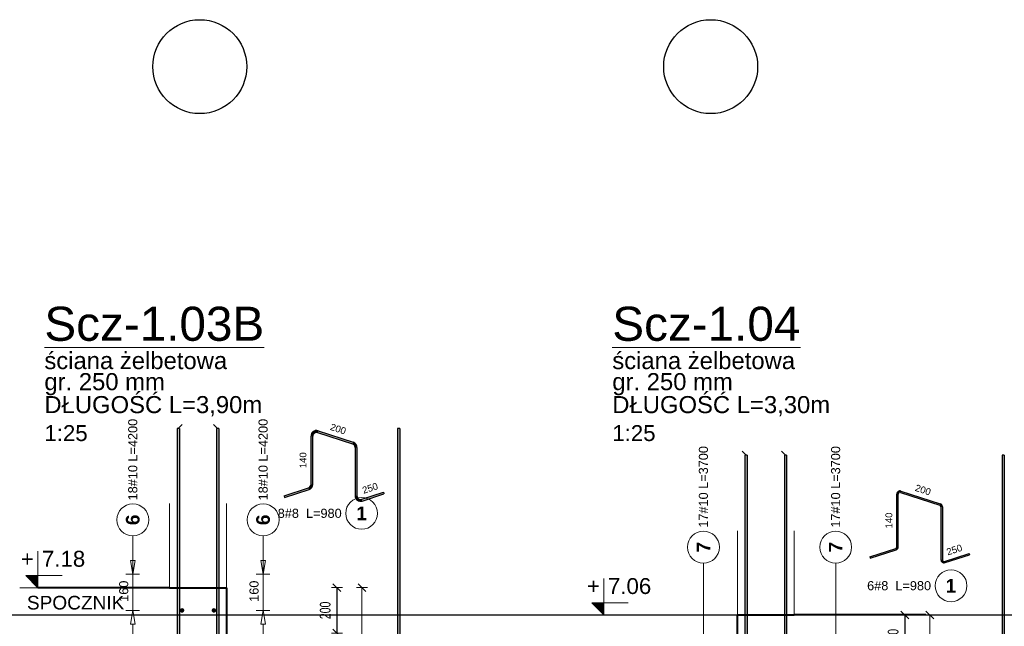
# Model space of a CAD drawing. Extents: x -1474 to 455485, y -101625 to 75879.
# Tile 22 of 40: x 352922 to 357251, y -83803 to -81135. Entities that reach past the tile are written whole.
import ezdxf
from ezdxf.enums import TextEntityAlignment as Align

# ---------------------------------------------------------------- set-up
doc = ezdxf.new("R2010")
doc.units = 0
doc.header["$LTSCALE"] = 10
doc.header["$MEASUREMENT"] = 0
doc.linetypes.add('HIDDEN', pattern=[0.375, 0.25, -0.125])
for name, color, linetype, lineweight in [('P-Linia1', 3, 'Continuous', 40), ('P-Opis', 1, 'Continuous', 18), ('P-Przerywana', 13, 'HIDDEN', 9), ('P-Wymiar', 254, 'Continuous', 9)]:
    doc.layers.add(name, color=color, linetype=linetype, lineweight=lineweight)
for name, color, linetype in [('RCAD_kształt pręta', 7, 'Continuous'), ('RCAD_opis rozkładu', 7, 'Continuous'), ('RCAD_pręt wyrzucony', 130, 'Continuous'), ('RCAD_pręty punktowe', 7, 'Continuous'), ('RCAD_symbole graficzne', 7, 'Continuous')]:
    doc.layers.add(name, color=color, linetype=linetype)
doc.styles.add('_Fd Opis', font='arial.ttf')
doc.styles.add('ROMANS', font='arial.ttf', dxfattribs={"width": 0.7})
doc.styles.add('style1', font='arial.ttf')
doc.styles.add('style3', font='arialbd.ttf')
doc.dimstyles.new('A25', dxfattribs={"dimscale": 27, "dimtxt": 1.75, "dimasz": 0.05, "dimexe": 0, "dimexo": 0, "dimgap": 1, "dimtad": 1, "dimdec": 4, "dimrnd": 1, "dimdsep": 46, "dimtxsty": 'ROMANS', "dimblk": '[[[[[[[[', "dimcen": 2, "dimdle": 2, "dimse1": 1, "dimse2": 1, "dimclrd": 256, "dimclrt": 1, "dimadec": 0, "dimazin": 0, "dimtfac": 1, "dimtdec": 4, "dimtix": 1, "dimtmove": 2, "dimatfit": 3, "dimldrblk": '[[[[[[[[', "dimfxl": 0, "dimtvp": 0.6, "dimtolj": 1, "dimlwd": -1, "dimarcsym": 0})

# ---------------------------------------------------------------- blocks, each defined once
blk = doc.blocks.new('[[[[[[[[')
at = {"layer": 'P-Wymiar'}
for p, q in [((-12.7, -12.7), (12.7, 12.7)), ((0, 0), (-4.6, 0)), ((0, 18), (0, -18))]:
    blk.add_line(p, q, dxfattribs=at)
blk = doc.blocks.new('*D148')
at = {"layer": 'Defpoints', "color": 0, "transparency": 16777216}
for p in [(356165.8, -83752.9), (356923.4, -83752.9), (356164, -87352.9)]:
    blk.add_point(p, dxfattribs=at)
at = {"layer": 'P-Wymiar', "transparency": 16777216}
blk.add_line((356923.4, -87351.6), (356923.4, -83754.3), dxfattribs=at)
at = {"layer": 'P-Wymiar', "transparency": 16777216, "xscale": 1.35, "yscale": 1.35, "zscale": 1.35}
for p, rotation in [((356923.4, -83752.9), 90), ((356923.4, -87352.9), 270)]:
    blk.add_blockref('[[[[[[[[', p, dxfattribs=dict(at, rotation=rotation))
at = {"layer": 'P-Wymiar', "color": 1, "transparency": 16777216, "insert": (356872.2, -85552.9), "char_height": 47.25, "attachment_point": 5, "rotation": 90, "style": 'ROMANS'}
blk.add_mtext('\\A1;3600', dxfattribs=at)
blk = doc.blocks.new('*D150')
at = {"transparency": 16777216}
blk.add_line((356813.3, -83754.3), (356813.3, -83951.6), dxfattribs=at)
at = {"layer": 'Defpoints', "color": 0, "transparency": 16777216}
for p in [(355605.4, -83752.9), (355574.3, -83952.9), (356813.3, -83952.9)]:
    blk.add_point(p, dxfattribs=at)
at = {"transparency": 16777216, "xscale": 1.35, "yscale": 1.35, "zscale": 1.35}
for p, rotation in [((356813.3, -83752.9), 90), ((356813.3, -83952.9), 270)]:
    blk.add_blockref('[[[[[[[[', p, dxfattribs=dict(at, rotation=rotation))
at = {"color": 1, "transparency": 16777216, "insert": (356762.1, -83852.9), "char_height": 47.25, "attachment_point": 5, "rotation": 90, "style": 'ROMANS', "bg_fill": 3, "box_fill_scale": 1.25, "bg_fill_color": 256, "bg_fill_true_color": 13158600, "bg_fill_transparency": 0}
blk.add_mtext('\\A1;200', dxfattribs=at)
blk = doc.blocks.new('*D162')
at = {"layer": 'Defpoints', "color": 0, "transparency": 16777216}
for p in [(353668.7, -83632.9), (354426.2, -83632.9), (353666.9, -87232.9)]:
    blk.add_point(p, dxfattribs=at)
at = {"layer": 'P-Wymiar', "transparency": 16777216}
blk.add_line((354426.2, -87231.6), (354426.2, -83634.3), dxfattribs=at)
at = {"layer": 'P-Wymiar', "transparency": 16777216, "xscale": 1.35, "yscale": 1.35, "zscale": 1.35}
for p, rotation in [((354426.2, -83632.9), 90), ((354426.2, -87232.9), 270)]:
    blk.add_blockref('[[[[[[[[', p, dxfattribs=dict(at, rotation=rotation))
at = {"layer": 'P-Wymiar', "color": 1, "transparency": 16777216, "insert": (354375.1, -85432.9), "char_height": 47.25, "attachment_point": 5, "rotation": 90, "style": 'ROMANS'}
blk.add_mtext('\\A1;3600', dxfattribs=at)
blk = doc.blocks.new('*D164')
at = {"transparency": 16777216}
blk.add_line((354316.2, -83634.3), (354316.2, -83831.6), dxfattribs=at)
at = {"layer": 'Defpoints', "color": 0, "transparency": 16777216}
for p in [(353108.3, -83632.9), (353108.3, -83832.9), (354316.2, -83832.9)]:
    blk.add_point(p, dxfattribs=at)
at = {"transparency": 16777216, "xscale": 1.35, "yscale": 1.35, "zscale": 1.35}
for p, rotation in [((354316.2, -83632.9), 90), ((354316.2, -83832.9), 270)]:
    blk.add_blockref('[[[[[[[[', p, dxfattribs=dict(at, rotation=rotation))
at = {"color": 1, "transparency": 16777216, "insert": (354265, -83732.9), "char_height": 47.25, "attachment_point": 5, "rotation": 90, "style": 'ROMANS', "bg_fill": 3, "box_fill_scale": 1.25, "bg_fill_color": 256, "bg_fill_true_color": 13158600, "bg_fill_transparency": 0}
blk.add_mtext('\\A1;200', dxfattribs=at)

msp = doc.modelspace()

# ---------------------------------------------------------------- hatches: boundary and pattern name
at = {"layer": 'RCAD_pręt wyrzucony'}
h = msp.add_hatch(color=4, dxfattribs=at)
edge = h.paths.add_edge_path(flags=0)
edge.add_line((354233.86641, -82943.15381), (354231.39428, -82950.76226))
edge.add_arc((354226.45, -82965.97917), 16, 72, 180)
edge.add_line((354210.45, -82965.97917), (354202.45, -82965.97917))
edge.add_arc((354226.45, -82965.97917), 24, 432, 540, ccw=False)
for points in [[(354231.39428, -82950.76226), (354233.86641, -82943.15381), (354387.88194, -82993.19649), (354385.40981, -83000.80494)], [(354583.35494, -82932.93326), (354593.35494, -82932.93326), (354593.35494, -87232.93326), (354583.35494, -87232.93326)], [(354210.45, -83178.92068), (354202.45, -83178.92068), (354202.45, -82965.97917), (354210.45, -82965.97917)], [(354396.46553, -83016.02185), (354404.46553, -83016.02185), (354404.46553, -83228.96336), (354396.46553, -83228.96336)], [(357240.78976, -83050.27354), (357250.78976, -83050.27354), (357250.78976, -87352.93326), (357240.78976, -87352.93326)], [(354086.42637, -83236.65542), (354083.95423, -83229.04697), (354191.39428, -83194.13758), (354193.86641, -83201.74604)], [(356794.17425, -83213.78274), (356796.02836, -83208.0764), (356969.04389, -83264.29256), (356967.18978, -83269.99889)], [(354427.88194, -83251.78872), (354425.40981, -83244.18026), (354520.48917, -83213.2871), (354522.96131, -83220.89556)], [(356784.35663, -83453.83496), (356778.35663, -83453.83496), (356778.35663, -83220.91567), (356784.35663, -83220.91567)], [(356972.37216, -83277.13182), (356978.37216, -83277.13182), (356978.37216, -83510.05111), (356972.37216, -83510.05111)], [(356661.02397, -83503.71649), (356659.16987, -83498.01015), (356773.17425, -83460.96788), (356775.02836, -83466.67422)], [(356990.04389, -83522.89037), (356988.18978, -83517.18404), (357095.70481, -83482.25029), (357097.55891, -83487.95662)]]:
    msp.add_hatch(color=4, dxfattribs=at).paths.add_polyline_path(points, flags=0)
h = msp.add_hatch(color=4, dxfattribs=at)
edge = h.paths.add_edge_path(flags=0)
edge.add_line((354404.46553, -83016.02185), (354396.46553, -83016.02185))
edge.add_arc((354380.46553, -83016.02185), 16, 0, 72)
edge.add_line((354385.40981, -83000.80494), (354387.88194, -82993.19649))
edge.add_arc((354380.46553, -83016.02185), 24, 360, 432, ccw=False)
h = msp.add_hatch(color=4, dxfattribs=at)
edge = h.paths.add_edge_path(flags=0)
edge.add_line((354193.86641, -83201.74604), (354191.39428, -83194.13758))
edge.add_arc((354186.45, -83178.92068), 16, -72, 0)
edge.add_line((354202.45, -83178.92068), (354210.45, -83178.92068))
edge.add_arc((354186.45, -83178.92068), 24, 288, 360, ccw=False)
h = msp.add_hatch(color=4, dxfattribs=at)
edge = h.paths.add_edge_path(flags=0)
edge.add_line((356796.02836, -83208.0764), (356794.17425, -83213.78274))
edge.add_arc((356791.85663, -83220.91567), 7.5, 72, 180)
edge.add_line((356784.35663, -83220.91567), (356778.35663, -83220.91567))
edge.add_arc((356791.85663, -83220.91567), 13.5, 432, 540, ccw=False)
h = msp.add_hatch(color=4, dxfattribs=at)
edge = h.paths.add_edge_path(flags=0)
edge.add_line((354396.46553, -83228.96336), (354404.46553, -83228.96336))
edge.add_arc((354420.46553, -83228.96336), 16, 180, 288)
edge.add_line((354425.40981, -83244.18026), (354427.88194, -83251.78872))
edge.add_arc((354420.46553, -83228.96336), 24, 540, 648, ccw=False)
h = msp.add_hatch(color=4, dxfattribs=at)
edge = h.paths.add_edge_path(flags=0)
edge.add_line((356978.37216, -83277.13182), (356972.37216, -83277.13182))
edge.add_arc((356964.87216, -83277.13182), 7.5, 0, 72)
edge.add_line((356967.18978, -83269.99889), (356969.04389, -83264.29256))
edge.add_arc((356964.87216, -83277.13182), 13.5, 360, 432, ccw=False)
h = msp.add_hatch(color=4, dxfattribs=at)
edge = h.paths.add_edge_path(flags=0)
edge.add_line((356775.02836, -83466.67422), (356773.17425, -83460.96788))
edge.add_arc((356770.85663, -83453.83496), 7.5, -72, 0)
edge.add_line((356778.35663, -83453.83496), (356784.35663, -83453.83496))
edge.add_arc((356770.85663, -83453.83496), 13.5, 288, 360, ccw=False)
h = msp.add_hatch(color=4, dxfattribs=at)
edge = h.paths.add_edge_path(flags=0)
edge.add_line((356972.37216, -83510.05111), (356978.37216, -83510.05111))
edge.add_arc((356985.87216, -83510.05111), 7.5, -180, -72)
edge.add_line((356988.18978, -83517.18404), (356990.04389, -83522.89037))
edge.add_arc((356985.87216, -83510.05111), 13.5, 540, 648, ccw=False)
at = {"layer": 'RCAD_symbole graficzne'}
for points in [[(352948.19379, -83579.59993), (353001.52713, -83632.93326), (353001.52713, -83579.59993)], [(355436.95734, -83699.59993), (355490.29068, -83752.93326), (355490.29068, -83699.59993)]]:
    msp.add_hatch(color=1, dxfattribs=at).paths.add_polyline_path(points, flags=0)

# ---------------------------------------------------------------- linework, layer by layer
for centre in [(353713.36093, -81341.13603), (355959.67694, -81341.13603)]:
    msp.add_circle(centre, 206.61689)
at = {"layer": 'Defpoints', "color": 21}
msp.add_xline((238098.40145, -83752.93326), (1, 0), dxfattribs=at)
at = {"layer": 'P-Linia1'}
for p, q in [((353830.20872, -83632.93326), (353830.20872, -87232.93326)), ((356077.31044, -87352.93326), (356077.31044, -83752.93326))]:
    msp.add_line(p, q, dxfattribs=at)
for points in [[(353580.20872, -83632.93326), (353001.52713, -83632.93326)], [(353580.20872, -83632.93326), (353830.20872, -83632.93326)], [(356077.31044, -83752.93326), (356327.31044, -83752.93326)], [(356905.99203, -83752.93326), (356327.31044, -83752.93326)]]:
    msp.add_lwpolyline(points, dxfattribs=at)
at = {"layer": 'P-Przerywana'}
for points in [[(353580.20872, -83632.93326), (353580.20872, -83261.88999)], [(353830.20872, -83632.93326), (353830.20872, -83261.88999)], [(356077.31044, -83752.93326), (356077.31044, -83381.88999)], [(356327.31044, -83752.93326), (356327.31044, -83381.88999)]]:
    msp.add_lwpolyline(points, dxfattribs=at)
at = {"layer": 'RCAD_kształt pręta', "color": 4}
for p, q in [((353623.79637, -82932.93326), (353613.79637, -82932.93326)), ((353796.64857, -82932.93326), (353786.64857, -82932.93326)), ((356120.09046, -83050.27354), (356110.09046, -83050.27354)), ((356293.73654, -83050.27354), (356283.73654, -83050.27354))]:
    msp.add_line(p, q, dxfattribs=at)
at = {"layer": 'RCAD_kształt pręta', "color": 2, "lineweight": 5}
for p, q in [((353618.79637, -82932.93326), (353636.29637, -82915.43326)), ((353791.64857, -82932.93326), (353774.14857, -82915.43326)), ((356115.09046, -83050.27354), (356097.59046, -83032.77354)), ((356288.73654, -83050.27354), (356271.23654, -83032.77354))]:
    msp.add_line(p, q, dxfattribs=at)
at = {"layer": 'RCAD_opis rozkładu', "color": 8, "lineweight": 0}
for p, q in [((353418.90038, -83404.70223), (353418.90038, -83572.93326)), ((353991.95017, -83404.70223), (353991.95017, -83572.93326)), ((353418.90038, -83452.93326), (353418.90038, -83512.93326)), ((353991.95017, -83452.93326), (353991.95017, -83512.93326)), ((353418.90038, -83572.93326), (353408.90038, -83512.93326)), ((353428.90038, -83512.93326), (353408.90038, -83512.93326)), ((353428.90038, -83512.93326), (353418.90038, -83572.93326)), ((353991.95017, -83572.93326), (353981.95017, -83512.93326)), ((354001.95017, -83512.93326), (353981.95017, -83512.93326)), ((354001.95017, -83512.93326), (353991.95017, -83572.93326)), ((353448.90038, -83572.93326), (353388.90038, -83572.93326)), ((354021.95017, -83572.93326), (353961.95017, -83572.93326))]:
    msp.add_line(p, q, dxfattribs=at)
for centre in [(353418.90038, -83334.70223), (353991.95017, -83334.70223), (355927.92302, -83454.70223), (356509.32323, -83454.70223)]:
    msp.add_circle(centre, 70, dxfattribs=at)
at = {"layer": 'RCAD_pręt wyrzucony', "color": 4}
for p, q in [((354233.86641, -82943.15381), (354387.88194, -82993.19649)), ((354583.35494, -82932.93326), (354583.35494, -87232.93326)), ((354593.35494, -82932.93326), (354583.35494, -82932.93326)), ((354593.35494, -82932.93326), (354593.35494, -87232.93326)), ((354202.45, -83178.92068), (354202.45, -82965.97917)), ((354210.45, -83178.92068), (354210.45, -82965.97917)), ((354231.39428, -82950.76226), (354385.40981, -83000.80494)), ((354396.46553, -83016.02185), (354396.46553, -83228.96336)), ((354404.46553, -83016.02185), (354404.46553, -83228.96336)), ((357240.78976, -83050.27354), (357240.78976, -87352.93326)), ((357250.78976, -83050.27354), (357240.78976, -83050.27354)), ((357250.78976, -83050.27354), (357250.78976, -87352.93326)), ((354083.95423, -83229.04697), (354191.39428, -83194.13758)), ((354086.42637, -83236.65542), (354193.86641, -83201.74604)), ((356796.02836, -83208.0764), (356969.04389, -83264.29256)), ((354083.95423, -83229.04697), (354086.42637, -83236.65542)), ((354425.40981, -83244.18026), (354520.48917, -83213.2871)), ((354427.88194, -83251.78872), (354522.96131, -83220.89556)), ((354520.48917, -83213.2871), (354522.96131, -83220.89556)), ((356778.35663, -83453.83496), (356778.35663, -83220.91567)), ((356784.35663, -83453.83496), (356784.35663, -83220.91567)), ((356794.17425, -83213.78274), (356967.18978, -83269.99889)), ((356972.37216, -83277.13182), (356972.37216, -83510.05111)), ((356978.37216, -83277.13182), (356978.37216, -83510.05111)), ((356659.16987, -83498.01015), (356773.17425, -83460.96788)), ((356661.02397, -83503.71649), (356775.02836, -83466.67422)), ((356659.16987, -83498.01015), (356661.02397, -83503.71649)), ((356988.18978, -83517.18404), (357095.70481, -83482.25029)), ((356990.04389, -83522.89037), (357097.55891, -83487.95662)), ((357095.70481, -83482.25029), (357097.55891, -83487.95662))]:
    msp.add_line(p, q, dxfattribs=at)
at = {"layer": 'RCAD_pręt wyrzucony', "color": 8, "lineweight": 0}
for centre in [(354424.87981, -83306.05915), (357016.45412, -83624.58685)]:
    msp.add_circle(centre, 70, dxfattribs=at)
at = {"layer": 'RCAD_pręt wyrzucony', "color": 4}
for centre, radius, start, end in [((354226.45, -82965.97917), 24, 72, 180), ((354226.45, -82965.97917), 16, 72, 180), ((354380.46553, -83016.02185), 16, 360, 72), ((354380.46553, -83016.02185), 24, 360, 72), ((354186.45, -83178.92068), 16, 288, 0), ((354186.45, -83178.92068), 24, 288, 0), ((356791.85663, -83220.91567), 13.5, 72, 180), ((354420.46553, -83228.96336), 24, 180, 288), ((354420.46553, -83228.96336), 16, 180, 288), ((356791.85663, -83220.91567), 7.5, 72, 180), ((356964.87216, -83277.13182), 7.5, 360, 72), ((356964.87216, -83277.13182), 13.5, 0, 72), ((356770.85663, -83453.83496), 7.5, 288, 360), ((356770.85663, -83453.83496), 13.5, 288, 360), ((356985.87216, -83510.05111), 13.5, 180, 288), ((356985.87216, -83510.05111), 7.5, 180, 288)]:
    msp.add_arc(centre, radius, start, end, dxfattribs=at)
at = {"layer": 'RCAD_symbole graficzne', "color": 1, "lineweight": 0}
for p, q in [((353001.52713, -83632.93326), (353001.52713, -83472.93326)), ((353108.19379, -83579.59993), (352948.19379, -83579.59993)), ((352948.19379, -83579.59993), (353001.52713, -83632.93326)), ((355490.29068, -83752.93326), (355490.29068, -83592.93326)), ((353081.52713, -83632.93326), (352921.52713, -83632.93326)), ((355596.95734, -83699.59993), (355436.95734, -83699.59993)), ((355436.95734, -83699.59993), (355490.29068, -83752.93326))]:
    msp.add_line(p, q, dxfattribs=at)

# ---------------------------------------------------------------- texts
at = {"layer": 'P-Opis', "attachment_point": 4, "style": '_Fd Opis'}
for s, insert, char_height, width in [('{\\LScz-1.03B}', (353030.0489, -82473.19703), 150, 652.1828104), ('{\\LScz-1.04}', (355527.15061, -82473.19703), 150, 652.1828104), ('ściana żelbetowa', (353030.0489, -82634.61142), 75, 803.7687585), ('ściana żelbetowa', (355527.15061, -82634.61142), 75, 803.7687585), ('gr. 250 mm', (353030.0489, -82737.98996), 75, 529.8601637), ('gr. 250 mm', (355527.15061, -82737.98996), 75, 529.8601637), ('DŁUGOŚĆ L=3,90m', (353030.0489, -82834.64836), 75, 1016.1834925), ('DŁUGOŚĆ L=3,30m', (355527.15061, -82834.64836), 75, 1016.1834925), ('SPOCZNIK', (352953.31615, -83699.37514), 60, 812.946794)]:
    msp.add_mtext(s, dxfattribs=dict(at, insert=insert, char_height=char_height, width=width))
at = {"layer": 'P-Opis', "char_height": 70, "attachment_point": 4, "style": '_Fd Opis'}
for insert in [(353030.0489, -82953.45902), (355527.15061, -82953.45902)]:
    msp.add_mtext('1:25', dxfattribs=dict(at, insert=insert))
at = {"layer": 'RCAD_opis rozkładu', "color": 2, "char_height": 40, "attachment_point": 5, "rotation": 90, "style": 'style1'}
for s, insert in [('18#10 L=4200', (353418.90038, -83069.61355)), ('18#10 L=4200', (353991.95017, -83069.61355)), ('17#10 L=3700', (355927.92302, -83189.61355)), ('17#10 L=3700', (356509.32323, -83189.61355))]:
    msp.add_mtext(s, dxfattribs=dict(at, insert=insert))
at = {"layer": 'RCAD_opis rozkładu', "color": 1, "char_height": 60, "attachment_point": 5, "rotation": 90, "style": 'style3'}
for s, insert in [('6', (353418.90038, -83334.70223)), ('6', (353991.95017, -83334.70223)), ('7', (355927.92302, -83454.70223)), ('7', (356509.32323, -83454.70223))]:
    msp.add_mtext(s, dxfattribs=dict(at, insert=insert))
at = {"layer": 'RCAD_pręt wyrzucony', "color": 1, "char_height": 30, "attachment_point": 5, "style": 'style1'}
for s, insert, rotation in [('200', (354321.68977, -82934.88817), 342), ('140', (354167.45, -83072.44992), 90), ('250', (354462.13389, -83195.44671), 18), ('200', (356893.35172, -83202.8975), 342), ('140', (356743.35663, -83337.37531), 90), ('250', (357031.1317, -83466.43018), 18)]:
    msp.add_mtext(s, dxfattribs=dict(at, insert=insert, rotation=rotation))
at = {"layer": 'RCAD_pręt wyrzucony', "color": 2, "char_height": 40, "attachment_point": 5, "style": 'style1'}
for s, insert in [('8#8  L=980', (354196.7352, -83306.05915)), ('6#8  L=980', (356788.22766, -83624.58685))]:
    msp.add_mtext(s, dxfattribs=dict(at, insert=insert))
at = {"layer": 'RCAD_pręt wyrzucony', "color": 1, "char_height": 60, "attachment_point": 5, "style": 'style3'}
for insert in [(354424.87981, -83306.05915), (357016.45412, -83624.58685)]:
    msp.add_mtext('1', dxfattribs=dict(at, insert=insert))
at = {"layer": 'RCAD_symbole graficzne', "color": 2, "style": 'style1'}
for p in [(352983.74935, -83561.82215), (355472.5129, -83681.82215)]:
    msp.add_text('+', height=70, dxfattribs=at).set_placement(p, align=Align.BOTTOM_RIGHT)
for s, p in [('7.18 ', (353019.3049, -83561.82215)), ('7.06 ', (355508.06845, -83681.82215))]:
    msp.add_text(s, height=70, dxfattribs=at).set_placement(p, align=Align.BOTTOM_LEFT)

# ---------------------------------------------------------------- dimensions: what is measured, and where the dimension line sits
at = {"layer": 'P-Wymiar'}
for base, p1, p2, picture, middle in [((354426.24859, -83632.93326), (353666.85288, -87232.93326), (353668.67195, -83632.93326), '*D162', (354375.1079, -85432.93326)), ((356923.3503, -83752.93326), (356163.95459, -87352.93326), (356165.77366, -83752.93326), '*D148', (356872.20961, -85552.93326))]:
    dim = msp.add_linear_dim(base=base, p1=p1, p2=p2, angle=90, dimstyle='A25', dxfattribs=at)
    dim.commit()
    dim.dimension.update_dxf_attribs({"geometry": picture, "text_midpoint": middle})

# ---------------------------------------------------------------- next in the draw order: dimensions: what is measured, and where the dimension line sits
for base, p1, p2, picture, middle in [((354316.16213, -83832.93326), (353108.28414, -83632.93326), (353108.28414, -83832.93326), '*D164', (354265.03755, -83732.93326)), ((356813.26384, -83952.93326), (355605.38585, -83752.93326), (355574.30732, -83952.93326), '*D150', (356762.13927, -83852.93326))]:
    dim = msp.add_linear_dim(base=base, p1=p1, p2=p2, angle=90, dimstyle='A25', override={"dimfxl": 160, "dimfxlon": 1, "dimtfill": 1})
    dim.commit()
    dim.dimension.update_dxf_attribs({"geometry": picture, "text_midpoint": middle})

# ---------------------------------------------------------------- next in the draw order: hatches: boundary and pattern name
at = {"layer": 'RCAD_kształt pręta'}
for points in [[(353613.79637, -82932.93326), (353623.79637, -82932.93326), (353623.79637, -87232.93326), (353613.79637, -87232.93326)], [(353786.64857, -82932.93326), (353796.64857, -82932.93326), (353796.64857, -87232.93326), (353786.64857, -87232.93326)], [(356110.09046, -83050.27354), (356120.09046, -83050.27354), (356120.09046, -87352.93326), (356110.09046, -87352.93326)], [(356283.73654, -83050.27354), (356293.73654, -83050.27354), (356293.73654, -87352.93326), (356283.73654, -87352.93326)]]:
    msp.add_hatch(color=4, dxfattribs=at).paths.add_polyline_path(points, flags=0)
at = {"layer": 'RCAD_pręty punktowe'}
h = msp.add_hatch(color=1, dxfattribs=at)
edge = h.paths.add_edge_path(flags=0)
edge.add_arc((353635.32202, -83732.93326), 10, 0, 360, ccw=False)
h = msp.add_hatch(color=1, dxfattribs=at)
edge = h.paths.add_edge_path(flags=0)
edge.add_arc((353775.52853, -83732.93326), 10, 0, 360, ccw=False)

# ---------------------------------------------------------------- next in the draw order: linework, layer by layer
at = {"layer": 'Defpoints', "color": 21}
for p in [(231219.52352, -83752.93326), (244474.54756, -83752.93326), (237595.66964, -83752.93326), (275978.67385, -83752.93326), (269099.79593, -83752.93326), (282354.81997, -83752.93326), (275475.94204, -83752.93326)]:
    msp.add_xline(p, (1, 0), dxfattribs=at)
at = {"layer": 'RCAD_kształt pręta', "color": 4}
for p, q in [((353613.79637, -82932.93326), (353613.79637, -87232.93326)), ((353623.79637, -82932.93326), (353623.79637, -87232.93326)), ((353786.64857, -82932.93326), (353786.64857, -87232.93326)), ((353796.64857, -82932.93326), (353796.64857, -87232.93326)), ((356110.09046, -83050.27354), (356110.09046, -87352.93326)), ((356120.09046, -83050.27354), (356120.09046, -87352.93326)), ((356283.73654, -83050.27354), (356283.73654, -87352.93326)), ((356293.73654, -83050.27354), (356293.73654, -87352.93326))]:
    msp.add_line(p, q, dxfattribs=at)
at = {"layer": 'RCAD_opis rozkładu', "color": 8, "lineweight": 0}
for p, q in [((355927.92302, -83524.70223), (355927.92302, -83932.93326)), ((356509.32323, -83524.70223), (356509.32323, -83932.93326)), ((353418.90038, -83732.93326), (353418.90038, -83572.93326)), ((353991.95017, -83732.93326), (353991.95017, -83572.93326)), ((353388.90038, -83732.93326), (353448.90038, -83732.93326)), ((353408.90038, -83792.93326), (353418.90038, -83732.93326)), ((353418.90038, -83732.93326), (353428.90038, -83792.93326)), ((354021.95017, -83732.93326), (353961.95017, -83732.93326)), ((353981.95017, -83792.93326), (353991.95017, -83732.93326)), ((353991.95017, -83732.93326), (354001.95017, -83792.93326)), ((353408.90038, -83792.93326), (353428.90038, -83792.93326)), ((353418.90038, -83932.93326), (353418.90038, -83792.93326)), ((353981.95017, -83792.93326), (354001.95017, -83792.93326)), ((353991.95017, -83932.93326), (353991.95017, -83792.93326))]:
    msp.add_line(p, q, dxfattribs=at)
at = {"layer": 'RCAD_symbole graficzne', "color": 1, "lineweight": 0}
msp.add_line((355570.29068, -83752.93326), (355410.29068, -83752.93326), dxfattribs=at)

# ---------------------------------------------------------------- next in the draw order: texts
at = {"layer": 'RCAD_opis rozkładu', "color": 2, "char_height": 40, "attachment_point": 7, "rotation": 90, "style": 'style1'}
for insert in [(353399.3233, -83695.17065), (353972.37309, -83695.17065)]:
    msp.add_mtext('160', dxfattribs=dict(at, insert=insert))

doc.saveas('drawing.dxf')
